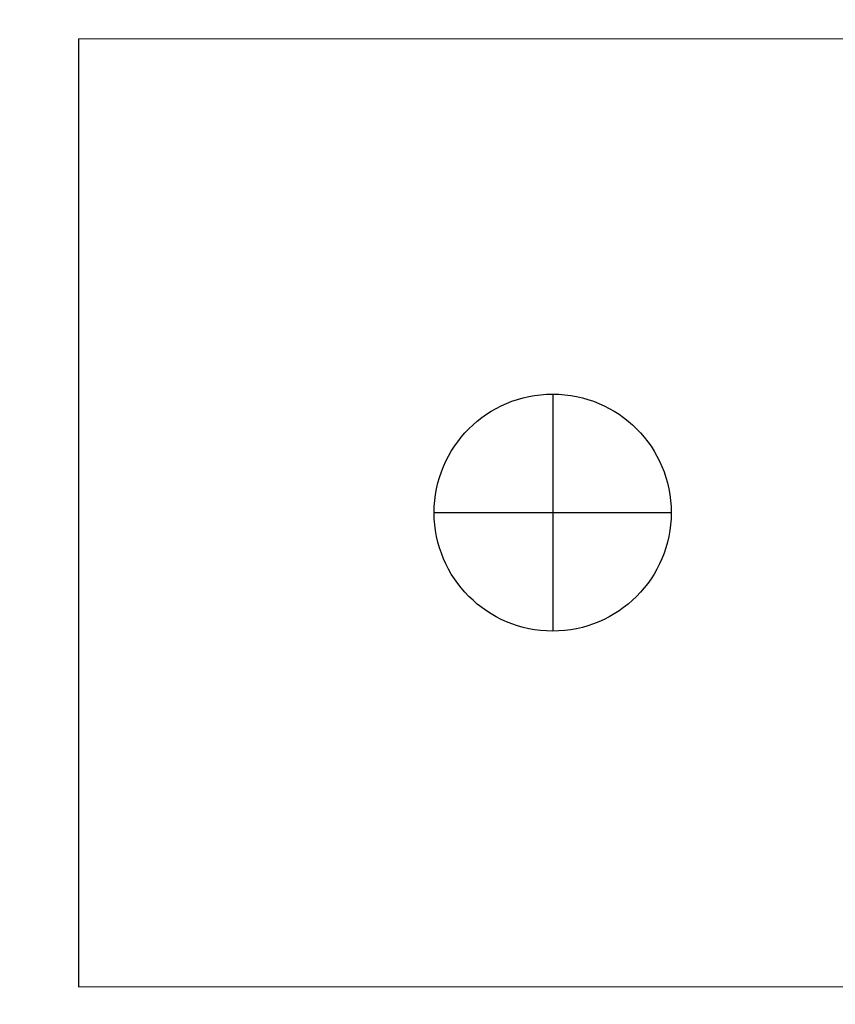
# Model space of a CAD drawing. Header units: metres. Extents: x -270273 to 328371, y -146885 to 591473.
# Tile 93 of 256: x -20899 to -20865, y 9069 to 9111. Entities that reach past the tile are written whole.
import ezdxf

# ---------------------------------------------------------------- set-up
doc = ezdxf.new("R2010")
doc.units = ezdxf.units.M
doc.layers.get('0').update_dxf_attribs({"color": 151})
for name, color, linetype in [('B-XX-GR-KRUIDEN-G', 98, 'Continuous'), ('B-XX-VH-KANTVERHARDING-G', 253, 'Continuous'), ('Iv-Revisions', 253, 'Continuous')]:
    doc.layers.add(name, color=color, linetype=linetype)

# ---------------------------------------------------------------- blocks, each defined once
blk = doc.blocks.new('220236-200 ZCS BA')
for p, q in [((-4026.022, 1571.226), (-3926.022, 1571.226)), ((-4026.022, 1571.226), (-4026.022, 1531.226)), ((-4006.022, 1556.226), (-4006.022, 1546.226)), ((-4011.022, 1551.226), (-4001.022, 1551.226)), ((-4026.022, 1531.226), (-3926.022, 1531.226))]:
    blk.add_line(p, q)
blk.add_circle((-4006.022, 1551.226), 5)

msp = doc.modelspace()

# ---------------------------------------------------------------- hatches: boundary and pattern name
at = {"layer": 'B-XX-GR-KRUIDEN-G'}
h = msp.add_hatch(dxfattribs=at)
h.set_pattern_fill('SWAMP', color=256, scale=200, angle=-97.45749, style=0)
h.set_pattern_definition([(0.0124, (-169787, -20064), (2539.05, 4399.95), [635, -4445]), (90.0124, (-169469.6, -20063.8), (-2540.95, 4398.85), [317.5, -8481.32]), (90.0124, (-169390.2, -20063.7), (-2540.95, 4398.85), [254, -8544.82]), (90.0124, (-169549, -20063.8), (-2540.95, 4398.85), [254, -8544.82]), (60.0124, (-169311, -20063.7), (-2540.94, 4398.855), [203.2, -4876.8]), (120.0124, (-169628.3, -20064), (-5079.99, -1.09), [203.2, -4876.8])])
edge = h.paths.add_edge_path()
edge.add_line((36170.9472, 25155.5698), (38807.233, 18258.8926))
edge.add_line((38807.233, 18258.8926), (38810.3624, 3780.8225))
edge.add_line((38810.3624, 3780.8225), (36139.8786, 3788.9985))
edge.add_line((36139.8786, 3788.9985), (36139.3863, 6066.7589))
edge.add_arc((26136.1817, 6260.7563), 10005.0855, -1.1110278, 90.28114678)
edge.add_line((26087.0876, 16265.7214), (-20270.5154, 16315.9269))
edge.add_arc((-20265.5372, 20912.5736), 4596.6494, -137.9370367, -90.0620515, ccw=False)
edge.add_arc((-19672.5507, 21447.6821), 5395.3822, 181.6170689, 222.0629633, ccw=False)
edge.add_line((-25065.7842, 21295.4275), (-24911.4892, 59256.4976))
edge.add_line((-24911.4892, 59256.4976), (-40389.596, 59238.29))
edge.add_line((-40389.596, 59238.29), (-40389.5679, 59108.2956))
edge.add_line((-40389.5679, 59108.2956), (-53833.1309, 59217.9284))
edge.add_line((-53833.1309, 59217.9284), (-53832.4793, 56202.9452))
edge.add_arc((-53104.9668, 35015.0124), 21200.4192, 91.96654498, 195.54166744)
edge.add_line((-73530.2108, 29334.5913), (-85297.5491, 29359.6605))
edge.add_arc((-105694.9499, 35027.191), 21170.1409, -15.52824644, -5.12163447)
edge.add_line((-84609.3324, 33137.3243), (-84426.1974, 33181.7473))
edge.add_line((-84426.1974, 33181.7473), (-84404.1656, 36660.553))
edge.add_line((-84404.1656, 36660.553), (-84592.4424, 36718.0603))
edge.add_arc((-105694.9499, 35027.191), 21170.1409, 4.58112078, 40.16416305)
edge.add_line((-89516.7368, 48681.5049), (-88685.4405, 49629.8222))
edge.add_line((-88685.4405, 49629.8222), (-91129.8677, 52030.1329))
edge.add_line((-91129.8677, 52030.1329), (-91980.7846, 51154.6997))
edge.add_arc((-105694.9499, 35027.191), 21170.1409, 49.62353804, 84.87836553)
edge.add_line((-103805.0832, 56112.8086), (-103849.5062, 56295.9436))
edge.add_line((-103849.5062, 56295.9436), (-107328.3119, 56317.9754))
edge.add_line((-107328.3119, 56317.9754), (-107385.8192, 56129.6986))
edge.add_arc((-105694.9499, 35027.191), 21170.1409, 94.58112078, 174.69316232)
edge.add_line((-126774.3486, 36985.205), (-126963.3386, 36930.087))
edge.add_line((-126963.3386, 36930.087), (-126970.8713, 35740.6849))
edge.add_line((-126970.8713, 35740.6849), (-131112.6749, 35739.7897))
edge.add_arc((-151816.1218, 40044.3672), 21146.2078, -11.74536935, -5.34483933)
edge.add_line((-130761.8556, 38074.6021), (-130187.6684, 38211.1817))
edge.add_line((-130187.6684, 38211.1817), (-130188.4691, 41915.9259))
edge.add_line((-130188.4691, 41915.9259), (-130763.9199, 42036.074))
edge.add_arc((-151816.1218, 40044.3672), 21146.2078, 5.40455287, 40.29433512)
edge.add_line((-135687.2267, 53719.9237), (-133699.597, 55737.1494))
edge.add_line((-133699.597, 55737.1494), (-136154.7736, 58237.6582))
edge.add_line((-136154.7736, 58237.6582), (-138168.0435, 56196.5206))
edge.add_arc((-151816.1218, 40044.3672), 21146.2078, 49.80320678, 84.65516068)
edge.add_line((-149846.3567, 61098.6335), (-149982.9363, 61672.8207))
edge.add_line((-149982.9363, 61672.8207), (-153687.6805, 61672.0199))
edge.add_line((-153687.6805, 61672.0199), (-153807.8287, 61096.5692))
edge.add_arc((-151816.1218, 40044.3672), 21146.2078, 95.40455287, 174.61534846)
edge.add_line((-172869.0143, 42028.7616), (-173444.5807, 41908.3806))
edge.add_line((-173444.5807, 41908.3806), (-173443.9373, 38203.6693))
edge.add_line((-173443.9373, 38203.6693), (-172869.7027, 38067.2891))
edge.add_arc((-151816.1218, 40044.3672), 21146.2078, 185.36474065, 210.81018619)
edge.add_line((-169977.941, 29213.3734), (-173156.5236, 26938.5709))
edge.add_line((-173156.5236, 26938.5709), (-173318.7736, 27158.867))
edge.add_line((-173318.7736, 27158.867), (-183515.6316, 27203.9778))
edge.add_line((-183515.6316, 27203.9778), (-178966.2174, 61586.057))
edge.add_line((-178966.2174, 61586.057), (-138029.0908, 62293.7894))
edge.add_line((-138029.0908, 62293.7894), (-125211.8682, 62315.4174))
edge.add_line((-125211.8682, 62315.4174), (-121440.4628, 62134.3933))
edge.add_line((-121440.4628, 62134.3933), (-88409.978, 62583.5296))
edge.add_line((-88409.978, 62583.5296), (-55380.4993, 63106.6553))
edge.add_line((-55380.4993, 63106.6553), (-30572.423, 61968.1704))
edge.add_line((-30572.423, 61968.1704), (7219.6754, 59357.025))
edge.add_line((7219.6754, 59357.025), (36199.6742, 57355.6308))
edge.add_line((36199.6742, 57355.6308), (36170.9472, 25155.5698))
h.paths.add_polyline_path([(-84127.6167, 58622.8341), (-82224.8295, 60436.2087), (-80386.3966, 58628.3095), (-80382.3411, 56824.5214), (-82305.7412, 56831.2172)], flags=16)

# ---------------------------------------------------------------- linework, layer by layer
at = {"layer": 'B-XX-VH-KANTVERHARDING-G'}
msp.add_lwpolyline([(21437.0163, 11820.0348), (-20311.0375, 11811.0112, 0.4142136), (-25729.8659, 6389.8398), (-25726.7967, -7810.1599, 0.4142136), (-20305.6252, -13228.9882), (21022.4286, -13220.0551, 0.4142136), (31440.1761, -2797.8031), (31439.1775, 1822.1965)], format="xyb", dxfattribs=at)

# ---------------------------------------------------------------- block references
at = {"layer": 'Iv-Revisions', "rotation": 0.0123842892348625}
msp.add_blockref('220236-200 ZCS BA', (-16870.1713, 7539.7777), dxfattribs=at)

doc.saveas('drawing.dxf')
